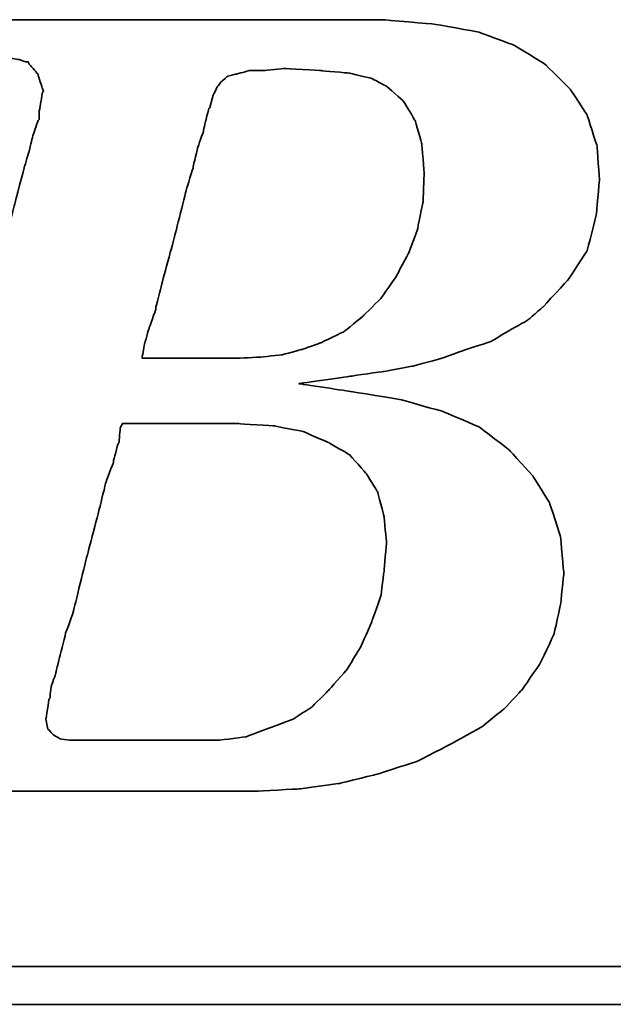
# Model space of a CAD drawing. Header units: millimetres. Extents: x 569 to 825, y -141 to -58.
# Tile 30 of 50: x 764.474 to 765.376, y -115.653 to -114.158. Entities that reach past the tile are written whole.
import ezdxf

# ---------------------------------------------------------------- set-up
doc = ezdxf.new("R2010")
doc.units = ezdxf.units.MM
doc.header["$LTSCALE"] = 0.1
doc.layers.add('DIM', color=4, linetype='CONTINUOUS')
doc.layers.add('layer 1', color=7, linetype='CONTINUOUS')

# ---------------------------------------------------------------- blocks, each defined once
blk = doc.blocks.new('TBI MOTION logo(完整正式版)')
at = {"layer": 'layer 1', "color": 22, "lineweight": 35}
for points, knots in [([(-64.65375, -6.86375), (-64.65375, -6.86375), (-64.84375, -7.29625), (-64.84375, -7.29625), (-64.84375, -7.29625), (-64.84375, -7.29625), (-64.86875, -7.34375), (-64.86875, -7.34375), (-64.86875, -7.34375), (-64.86875, -7.34375), (-64.86875, -7.36875), (-64.86875, -7.36875), (-64.86875, -7.36875), (-64.86875, -7.36875), (-65.15375, -7.65375), (-65.15375, -7.65375), (-65.15375, -7.65375), (-65.15375, -7.65375), (-65.17875, -7.65375), (-65.17875, -7.65375), (-65.17875, -7.65375), (-65.17875, -7.65375), (-65.20375, -7.67875), (-65.20375, -7.67875), (-65.20375, -7.67875), (-65.20375, -7.67875), (-65.58875, -7.87125), (-65.58875, -7.87125), (-65.58875, -7.87125), (-65.58875, -7.87125), (-65.63375, -7.87125), (-65.63375, -7.87125), (-65.63375, -7.87125), (-65.63375, -7.87125), (-65.65875, -7.89375), (-65.65875, -7.89375), (-65.65875, -7.89375), (-65.65875, -7.89375), (-66.09375, -7.94375), (-66.09375, -7.94375), (-66.09375, -7.94375), (-66.09375, -7.94375), (-66.11375, -7.94375), (-66.11375, -7.94375), (-66.11375, -7.94375), (-66.11375, -7.94375), (-66.16375, -7.94375), (-66.16375, -7.94375), (-66.16375, -7.94375), (-66.16375, -7.94375), (-66.30875, -7.94375), (-66.30875, -7.94375), (-66.30875, -7.94375), (-66.30875, -7.94375), (-66.69375, -7.94375), (-66.69375, -7.94375), (-66.69375, -7.94375), (-66.69375, -7.94375), (-67.07375, -7.94375), (-67.07375, -7.94375), (-67.07375, -7.94375), (-67.07375, -7.94375), (-67.12375, -7.94375), (-67.12375, -7.94375), (-67.12375, -7.94375), (-67.12375, -7.94375), (-67.12375, -7.96625), (-67.12375, -7.96625), (-67.12375, -7.96625), (-67.12375, -7.96625), (-67.14875, -7.99125), (-67.14875, -7.99125), (-67.14875, -7.99125), (-67.14875, -7.99125), (-67.24375, -8.34875), (-67.24375, -8.34875), (-67.24375, -8.34875), (-67.24375, -8.34875), (-67.31375, -8.68625), (-67.31375, -8.68625), (-67.31375, -8.68625), (-67.31375, -8.68625), (-67.26875, -8.68625), (-67.26875, -8.68625), (-67.26875, -8.68625), (-67.26875, -8.68625), (-67.07375, -8.68625), (-67.07375, -8.68625), (-67.07375, -8.68625), (-67.07375, -8.68625), (-66.54875, -8.68625), (-66.54875, -8.68625), (-66.54875, -8.68625), (-66.54875, -8.68625), (-65.82625, -8.68625), (-65.82625, -8.68625), (-65.82625, -8.68625), (-65.82625, -8.68625), (-65.01375, -8.68625), (-65.01375, -8.68625), (-65.01375, -8.68625), (-65.01375, -8.68625), (-64.05375, -8.68625), (-64.05375, -8.68625), (-64.05375, -8.68625), (-64.05375, -8.68625), (-62.08375, -8.68625), (-62.08375, -8.68625), (-62.08375, -8.68625), (-62.08375, -8.68625), (-60.06875, -8.68625), (-60.06875, -8.68625), (-60.06875, -8.68625), (-60.06875, -8.68625), (-59.10875, -8.68625), (-59.10875, -8.68625), (-59.10875, -8.68625), (-59.10875, -8.68625), (-58.29375, -8.68625), (-58.29375, -8.68625), (-58.29375, -8.68625), (-58.29375, -8.68625), (-57.57375, -8.68625), (-57.57375, -8.68625), (-57.57375, -8.68625), (-57.57375, -8.68625), (-57.04875, -8.68625), (-57.04875, -8.68625), (-57.04875, -8.68625), (-57.04875, -8.68625), (-56.85375, -8.68625), (-56.85375, -8.68625), (-56.85375, -8.68625), (-56.85375, -8.68625), (-56.70875, -8.68625), (-56.70875, -8.68625), (-56.70875, -8.68625), (-56.70875, -8.68625), (-56.61375, -8.68625), (-56.61375, -8.68625), (-56.61375, -8.68625), (-56.61375, -8.68625), (-56.56875, -8.68625), (-56.56875, -8.68625), (-56.56875, -8.68625), (-56.56875, -8.68625), (-55.65375, -8.63875), (-55.65375, -8.63875), (-55.65375, -8.63875), (-55.65375, -8.63875), (-54.76875, -8.51875), (-54.76875, -8.51875), (-54.76875, -8.51875), (-54.76875, -8.51875), (-53.90375, -8.30375), (-53.90375, -8.30375), (-53.90375, -8.30375), (-53.90375, -8.30375), (-53.08875, -8.03875), (-53.08875, -8.03875), (-53.08875, -8.03875), (-53.08875, -8.03875), (-52.34375, -7.65375), (-52.34375, -7.65375), (-52.34375, -7.65375), (-52.34375, -7.65375), (-51.69875, -7.29625), (-51.69875, -7.29625), (-51.69875, -7.29625), (-51.69875, -7.29625), (-51.21875, -6.91125), (-51.21875, -6.91125), (-51.21875, -6.91125), (-51.21875, -6.91125), (-50.83375, -6.50375), (-50.83375, -6.50375), (-50.83375, -6.50375), (-50.83375, -6.50375), (-50.44875, -5.94875), (-50.44875, -5.94875), (-50.44875, -5.94875), (-50.44875, -5.94875), (-50.13875, -5.30375), (-50.13875, -5.30375), (-50.13875, -5.30375), (-50.13875, -5.30375), (-49.99375, -4.65375), (-49.99375, -4.65375), (-49.99375, -4.65375), (-49.99375, -4.65375), (-49.92375, -3.98375), (-49.92375, -3.98375), (-49.92375, -3.98375), (-49.92375, -3.98375), (-49.99375, -3.19374), (-49.99375, -3.19374), (-49.99375, -3.19374), (-49.99375, -3.19374), (-50.23374, -2.44874), (-50.23374, -2.44874), (-50.23374, -2.44874), (-50.23374, -2.44874), (-50.59375, -1.87374), (-50.59375, -1.87374), (-50.59375, -1.87374), (-50.59375, -1.87374), (-51.09875, -1.31874), (-51.09875, -1.31874), (-51.09875, -1.31874), (-51.09875, -1.31874), (-51.74375, -0.81875), (-51.74375, -0.81875), (-51.74375, -0.81875), (-51.74375, -0.81875), (-52.53875, -0.48125), (-52.53875, -0.48125), (-52.53875, -0.48125), (-52.53875, -0.48125), (-53.47375, -0.21875), (-53.47375, -0.21875), (-53.47375, -0.21875), (-53.47375, -0.21875), (-54.52875, -0.04874), (-54.52875, -0.04874), (-54.52875, -0.04874), (-54.52875, -0.04874), (-55.65375, 0.12125), (-55.65375, 0.12125), (-55.65375, 0.12125), (-55.65375, 0.12125), (-54.50375, 0.28624), (-54.50375, 0.28624), (-54.50375, 0.28624), (-54.50375, 0.28624), (-53.83375, 0.38124), (-53.83375, 0.38124), (-53.83375, 0.38124), (-53.83375, 0.38124), (-53.18375, 0.50125), (-53.18375, 0.50125), (-53.18375, 0.50125), (-53.18375, 0.50125), (-52.55875, 0.66874), (-52.55875, 0.66874), (-52.55875, 0.66874), (-52.55875, 0.66874), (-52.03375, 0.86124), (-52.03375, 0.86124), (-52.03375, 0.86124), (-52.03375, 0.86124), (-51.50374, 1.03124), (-51.50374, 1.03124), (-51.50374, 1.03124), (-51.50374, 1.03124), (-51.09875, 1.27125), (-51.09875, 1.27125), (-51.09875, 1.27125), (-51.09875, 1.27125), (-50.71375, 1.48624), (-50.71375, 1.48624), (-50.71375, 1.48624), (-50.71375, 1.48624), (-50.37625, 1.77625), (-50.37625, 1.77625), (-50.37625, 1.77625), (-50.37625, 1.77625), (-49.82375, 2.37625), (-49.82375, 2.37625), (-49.82375, 2.37625), (-49.82375, 2.37625), (-49.41875, 2.99625), (-49.41875, 2.99625), (-49.41875, 2.99625), (-49.41875, 2.99625), (-49.22375, 3.76625), (-49.22375, 3.76625), (-49.22375, 3.76625), (-49.22375, 3.76625), (-49.15375, 4.50874), (-49.15375, 4.50874), (-49.15375, 4.50874), (-49.15375, 4.50874), (-49.20375, 5.25125), (-49.20375, 5.25125), (-49.20375, 5.25125), (-49.20375, 5.25125), (-49.41875, 5.92625), (-49.41875, 5.92625), (-49.41875, 5.92625), (-49.41875, 5.92625), (-49.77875, 6.47625), (-49.77875, 6.47625), (-49.77875, 6.47625), (-49.77875, 6.47625), (-50.33125, 7.02624), (-50.33125, 7.02624), (-50.33125, 7.02624), (-50.33125, 7.02624), (-51.00125, 7.43625), (-51.00125, 7.43625), (-51.00125, 7.43625), (-51.00125, 7.43625), (-51.79375, 7.72625), (-51.79375, 7.72625), (-51.79375, 7.72625), (-51.79375, 7.72625), (-52.72875, 7.89124), (-52.72875, 7.89124), (-52.72875, 7.89124), (-52.72875, 7.89124), (-53.83375, 7.98625), (-53.83375, 7.98625), (-53.83375, 7.98625), (-53.83375, 7.98625), (-53.92875, 7.98625), (-53.92875, 7.98625), (-53.92875, 7.98625), (-53.92875, 7.98625), (-54.26375, 7.98625), (-54.26375, 7.98625), (-54.26375, 7.98625), (-54.26375, 7.98625), (-54.74375, 7.98625), (-54.74375, 7.98625), (-54.74375, 7.98625), (-54.74375, 7.98625), (-55.36875, 7.98625), (-55.36875, 7.98625), (-55.36875, 7.98625), (-55.36875, 7.98625), (-56.13375, 7.98625), (-56.13375, 7.98625), (-56.13375, 7.98625), (-56.13375, 7.98625), (-56.94875, 7.98625), (-56.94875, 7.98625), (-56.94875, 7.98625), (-56.94875, 7.98625), (-58.77625, 7.98625), (-58.77625, 7.98625), (-58.77625, 7.98625), (-58.77625, 7.98625), (-60.59875, 7.98625), (-60.59875, 7.98625), (-60.59875, 7.98625), (-60.59875, 7.98625), (-61.41375, 7.98625), (-61.41375, 7.98625), (-61.41375, 7.98625), (-61.41375, 7.98625), (-62.17875, 7.98625), (-62.17875, 7.98625), (-62.17875, 7.98625), (-62.17875, 7.98625), (-62.80375, 7.98625), (-62.80375, 7.98625), (-62.80375, 7.98625), (-62.80375, 7.98625), (-63.30625, 7.98625), (-63.30625, 7.98625), (-63.30625, 7.98625), (-63.30625, 7.98625), (-63.57375, 7.98625), (-63.57375, 7.98625), (-63.57375, 7.98625), (-63.57375, 7.98625), (-63.57375, 7.96375), (-63.57375, 7.96375), (-63.57375, 7.96375), (-63.57375, 7.96375), (-63.59875, 7.94125), (-63.59875, 7.94125), (-63.59875, 7.94125), (-63.59875, 7.94125), (-63.69375, 7.55625), (-63.69375, 7.55625), (-63.69375, 7.55625), (-63.69375, 7.55625), (-63.76375, 7.24624), (-63.76375, 7.24624), (-63.76375, 7.24624), (-63.76375, 7.24624), (-63.23875, 7.24624), (-63.23875, 7.24624), (-63.23875, 7.24624), (-63.23875, 7.24624), (-62.75875, 7.24624), (-62.75875, 7.24624), (-62.75875, 7.24624), (-62.75875, 7.24624), (-62.61125, 7.24624), (-62.61125, 7.24624), (-62.61125, 7.24624), (-62.61125, 7.24624), (-62.56625, 7.24624), (-62.56625, 7.24624), (-62.56625, 7.24624), (-62.56625, 7.24624), (-62.22875, 7.24624), (-62.22875, 7.24624), (-62.22875, 7.24624), (-62.22875, 7.24624), (-62.20375, 7.24624), (-62.20375, 7.24624), (-62.20375, 7.24624), (-62.20375, 7.24624), (-62.17875, 7.21875), (-62.17875, 7.21875), (-62.17875, 7.21875), (-62.17875, 7.21875), (-61.96375, 7.17125), (-61.96375, 7.17125), (-61.96375, 7.17125), (-61.96375, 7.17125), (-61.72375, 7.12624), (-61.72375, 7.12624), (-61.72375, 7.12624), (-61.72375, 7.12624), (-61.70375, 7.12624), (-61.70375, 7.12624), (-61.70375, 7.12624), (-61.70375, 7.12624), (-61.55875, 7.07624), (-61.55875, 7.07624), (-61.55875, 7.07624), (-61.55875, 7.07624), (-61.50875, 7.07624), (-61.50875, 7.07624), (-61.50875, 7.07624), (-61.50875, 7.07624), (-61.48375, 7.02624), (-61.48375, 7.02624), (-61.48375, 7.02624), (-61.48375, 7.02624), (-61.31875, 6.83375), (-61.31875, 6.83375), (-61.31875, 6.83375), (-61.31875, 6.83375), (-61.29375, 6.81125), (-61.29375, 6.81125), (-61.29375, 6.81125), (-61.29375, 6.81125), (-61.29375, 6.78625), (-61.29375, 6.78625), (-61.29375, 6.78625), (-61.29375, 6.78625), (-61.19875, 6.50124), (-61.19875, 6.50124), (-61.19875, 6.50124), (-61.19875, 6.50124), (-61.17375, 6.45124), (-61.17375, 6.45124), (-61.17375, 6.45124), (-61.17375, 6.45124), (-61.19875, 6.40625), (-61.19875, 6.40625), (-61.19875, 6.40625), (-61.19875, 6.40625), (-61.26875, 5.99624), (-61.26875, 5.99624), (-61.26875, 5.99624), (-61.26875, 5.99624), (-61.26875, 5.85125), (-61.26875, 5.85125), (-61.26875, 5.85125), (-61.26875, 5.85125), (-61.26875, 5.82625), (-61.26875, 5.82625), (-61.26875, 5.82625), (-61.26875, 5.82625), (-61.29375, 5.80625), (-61.29375, 5.80625), (-61.29375, 5.80625), (-61.29375, 5.80625), (-61.34125, 5.66125), (-61.34125, 5.66125), (-61.34125, 5.66125), (-61.34125, 5.66125), (-61.41375, 5.44625), (-61.41375, 5.44625), (-61.41375, 5.44625), (-61.41375, 5.44625), (-61.48375, 5.15625), (-61.48375, 5.15625), (-61.48375, 5.15625), (-61.48375, 5.15625), (-61.58375, 4.82124), (-61.58375, 4.82124), (-61.58375, 4.82124), (-61.58375, 4.82124), (-61.79875, 4.00375), (-61.79875, 4.00375), (-61.79875, 4.00375), (-61.79875, 4.00375), (-62.05875, 2.99625), (-62.05875, 2.99625), (-62.05875, 2.99625), (-62.05875, 2.99625), (-62.34875, 1.91625), (-62.34875, 1.91625), (-62.34875, 1.91625), (-62.34875, 1.91625), (-62.97375, -0.41124), (-62.97375, -0.41124), (-62.97375, -0.41124), (-62.97375, -0.41124), (-63.59875, -2.75875), (-63.59875, -2.75875), (-63.59875, -2.75875), (-63.59875, -2.75875), (-63.88375, -3.86374), (-63.88375, -3.86374), (-63.88375, -3.86374), (-63.88375, -3.86374), (-64.14875, -4.82374), (-64.14875, -4.82374), (-64.14875, -4.82374), (-64.14875, -4.82374), (-64.36375, -5.64125), (-64.36375, -5.64125), (-64.36375, -5.64125), (-64.36375, -5.64125), (-64.43625, -5.97625), (-64.43625, -5.97625), (-64.43625, -5.97625), (-64.43625, -5.97625), (-64.50875, -6.28625), (-64.50875, -6.28625), (-64.50875, -6.28625), (-64.50875, -6.28625), (-64.50875, -6.30875), (-64.50875, -6.30875), (-64.50875, -6.30875), (-64.50875, -6.30875), (-64.57875, -6.50375), (-64.57875, -6.50375), (-64.57875, -6.50375), (-64.57875, -6.50375), (-64.62875, -6.69625), (-64.62875, -6.69625), (-64.62875, -6.69625), (-64.62875, -6.69625), (-64.62875, -6.76875), (-64.62875, -6.76875), (-64.62875, -6.76875), (-64.62875, -6.76875), (-64.62875, -6.81375), (-64.62875, -6.81375), (-64.62875, -6.81375), (-64.62875, -6.81375), (-64.62875, -6.83875), (-64.62875, -6.83875), (-64.62875, -6.83875), (-64.62875, -6.83875), (-64.65375, -6.86375), (-64.65375, -6.86375)], [0, 0, 0, 0, 0.00719424, 0.00719424, 0.00719424, 0.00719425, 0.01438849, 0.01438849, 0.01438849, 0.0143885, 0.02158273, 0.02158273, 0.02158273, 0.02158274, 0.02877698, 0.02877698, 0.02877698, 0.02877699, 0.03597122, 0.03597122, 0.03597122, 0.03597123, 0.04316547, 0.04316547, 0.04316547, 0.04316548, 0.05035971, 0.05035971, 0.05035971, 0.05035972, 0.05755396, 0.05755396, 0.05755396, 0.05755397, 0.0647482, 0.0647482, 0.0647482, 0.06474821, 0.07194245, 0.07194245, 0.07194245, 0.07194246, 0.07913669, 0.07913669, 0.07913669, 0.0791367, 0.08633094, 0.08633094, 0.08633094, 0.08633095, 0.09352518, 0.09352518, 0.09352518, 0.09352519, 0.10071942, 0.10071942, 0.10071942, 0.10071943, 0.10791367, 0.10791367, 0.10791367, 0.10791368, 0.11510791, 0.11510791, 0.11510791, 0.11510792, 0.12230216, 0.12230216, 0.12230216, 0.12230217, 0.1294964, 0.1294964, 0.1294964, 0.12949641, 0.13669065, 0.13669065, 0.13669065, 0.13669066, 0.14388489, 0.14388489, 0.14388489, 0.1438849, 0.15107914, 0.15107914, 0.15107914, 0.15107915, 0.15827338, 0.15827338, 0.15827338, 0.15827339, 0.16546763, 0.16546763, 0.16546763, 0.16546764, 0.17266187, 0.17266187, 0.17266187, 0.17266188, 0.17985612, 0.17985612, 0.17985612, 0.17985613, 0.18705036, 0.18705036, 0.18705036, 0.18705037, 0.1942446, 0.1942446, 0.1942446, 0.19424461, 0.20143885, 0.20143885, 0.20143885, 0.20143886, 0.20863309, 0.20863309, 0.20863309, 0.2086331, 0.21582734, 0.21582734, 0.21582734, 0.21582735, 0.22302158, 0.22302158, 0.22302158, 0.22302159, 0.23021583, 0.23021583, 0.23021583, 0.23021584, 0.23741007, 0.23741007, 0.23741007, 0.23741008, 0.24460432, 0.24460432, 0.24460432, 0.24460433, 0.25179856, 0.25179856, 0.25179856, 0.25179857, 0.25899281, 0.25899281, 0.25899281, 0.25899282, 0.26618705, 0.26618705, 0.26618705, 0.26618706, 0.27338129, 0.27338129, 0.27338129, 0.2733813, 0.28057554, 0.28057554, 0.28057554, 0.28057555, 0.28776978, 0.28776978, 0.28776978, 0.28776979, 0.29496403, 0.29496403, 0.29496403, 0.29496404, 0.30215827, 0.30215827, 0.30215827, 0.30215828, 0.30935252, 0.30935252, 0.30935252, 0.30935253, 0.31654676, 0.31654676, 0.31654676, 0.31654677, 0.32374101, 0.32374101, 0.32374101, 0.32374102, 0.33093525, 0.33093525, 0.33093525, 0.33093526, 0.3381295, 0.3381295, 0.3381295, 0.33812951, 0.34532374, 0.34532374, 0.34532374, 0.34532375, 0.35251799, 0.35251799, 0.35251799, 0.352518, 0.35971223, 0.35971223, 0.35971223, 0.35971224, 0.36690647, 0.36690647, 0.36690647, 0.36690648, 0.37410072, 0.37410072, 0.37410072, 0.37410073, 0.38129496, 0.38129496, 0.38129496, 0.38129497, 0.38848921, 0.38848921, 0.38848921, 0.38848922, 0.39568345, 0.39568345, 0.39568345, 0.39568346, 0.4028777, 0.4028777, 0.4028777, 0.40287771, 0.41007194, 0.41007194, 0.41007194, 0.41007195, 0.41726619, 0.41726619, 0.41726619, 0.4172662, 0.42446043, 0.42446043, 0.42446043, 0.42446044, 0.43165468, 0.43165468, 0.43165468, 0.43165469, 0.43884892, 0.43884892, 0.43884892, 0.43884893, 0.44604317, 0.44604317, 0.44604317, 0.44604318, 0.45323741, 0.45323741, 0.45323741, 0.45323742, 0.46043165, 0.46043165, 0.46043165, 0.46043166, 0.4676259, 0.4676259, 0.4676259, 0.46762591, 0.47482014, 0.47482014, 0.47482014, 0.47482015, 0.48201439, 0.48201439, 0.48201439, 0.4820144, 0.48920863, 0.48920863, 0.48920863, 0.48920864, 0.49640288, 0.49640288, 0.49640288, 0.49640289, 0.50359712, 0.50359712, 0.50359712, 0.50359713, 0.51079137, 0.51079137, 0.51079137, 0.51079138, 0.51798561, 0.51798561, 0.51798561, 0.51798562, 0.52517986, 0.52517986, 0.52517986, 0.52517987, 0.5323741, 0.5323741, 0.5323741, 0.53237411, 0.53956835, 0.53956835, 0.53956835, 0.53956836, 0.54676259, 0.54676259, 0.54676259, 0.5467626, 0.55395683, 0.55395683, 0.55395683, 0.55395684, 0.56115108, 0.56115108, 0.56115108, 0.56115109, 0.56834532, 0.56834532, 0.56834532, 0.56834533, 0.57553957, 0.57553957, 0.57553957, 0.57553958, 0.58273381, 0.58273381, 0.58273381, 0.58273382, 0.58992806, 0.58992806, 0.58992806, 0.58992807, 0.5971223, 0.5971223, 0.5971223, 0.59712231, 0.60431655, 0.60431655, 0.60431655, 0.60431656, 0.61151079, 0.61151079, 0.61151079, 0.6115108, 0.61870504, 0.61870504, 0.61870504, 0.61870505, 0.62589928, 0.62589928, 0.62589928, 0.62589929, 0.63309353, 0.63309353, 0.63309353, 0.63309354, 0.64028777, 0.64028777, 0.64028777, 0.64028778, 0.64748201, 0.64748201, 0.64748201, 0.64748202, 0.65467626, 0.65467626, 0.65467626, 0.65467627, 0.6618705, 0.6618705, 0.6618705, 0.66187051, 0.66906475, 0.66906475, 0.66906475, 0.66906476, 0.67625899, 0.67625899, 0.67625899, 0.676259, 0.68345324, 0.68345324, 0.68345324, 0.68345325, 0.69064748, 0.69064748, 0.69064748, 0.69064749, 0.69784173, 0.69784173, 0.69784173, 0.69784174, 0.70503597, 0.70503597, 0.70503597, 0.70503598, 0.71223022, 0.71223022, 0.71223022, 0.71223023, 0.71942446, 0.71942446, 0.71942446, 0.71942447, 0.72661871, 0.72661871, 0.72661871, 0.72661872, 0.73381295, 0.73381295, 0.73381295, 0.73381296, 0.74100719, 0.74100719, 0.74100719, 0.7410072, 0.74820144, 0.74820144, 0.74820144, 0.74820145, 0.75539568, 0.75539568, 0.75539568, 0.75539569, 0.76258993, 0.76258993, 0.76258993, 0.76258994, 0.76978417, 0.76978417, 0.76978417, 0.76978418, 0.77697842, 0.77697842, 0.77697842, 0.77697843, 0.78417266, 0.78417266, 0.78417266, 0.78417267, 0.79136691, 0.79136691, 0.79136691, 0.79136692, 0.79856115, 0.79856115, 0.79856115, 0.79856116, 0.8057554, 0.8057554, 0.8057554, 0.80575541, 0.81294964, 0.81294964, 0.81294964, 0.81294965, 0.82014388, 0.82014388, 0.82014388, 0.82014389, 0.82733813, 0.82733813, 0.82733813, 0.82733814, 0.83453237, 0.83453237, 0.83453237, 0.83453238, 0.84172662, 0.84172662, 0.84172662, 0.84172663, 0.84892086, 0.84892086, 0.84892086, 0.84892087, 0.85611511, 0.85611511, 0.85611511, 0.85611512, 0.86330935, 0.86330935, 0.86330935, 0.86330936, 0.8705036, 0.8705036, 0.8705036, 0.87050361, 0.87769784, 0.87769784, 0.87769784, 0.87769785, 0.88489209, 0.88489209, 0.88489209, 0.8848921, 0.89208633, 0.89208633, 0.89208633, 0.89208634, 0.89928058, 0.89928058, 0.89928058, 0.89928059, 0.90647482, 0.90647482, 0.90647482, 0.90647483, 0.91366906, 0.91366906, 0.91366906, 0.91366907, 0.92086331, 0.92086331, 0.92086331, 0.92086332, 0.92805755, 0.92805755, 0.92805755, 0.92805756, 0.9352518, 0.9352518, 0.9352518, 0.93525181, 0.94244604, 0.94244604, 0.94244604, 0.94244605, 0.94964029, 0.94964029, 0.94964029, 0.9496403, 0.95683453, 0.95683453, 0.95683453, 0.95683454, 0.96402878, 0.96402878, 0.96402878, 0.96402879, 0.97122302, 0.97122302, 0.97122302, 0.97122303, 0.97841727, 0.97841727, 0.97841727, 0.97841728, 0.98561151, 0.98561151, 0.98561151, 0.98561152, 0.99280576, 0.99280576, 0.99280576, 0.99280577, 1, 1, 1, 1]), ([(-57.50375, 6.35625), (-57.50375, 6.35625), (-57.57375, 6.11625), (-57.57375, 6.11625), (-57.57375, 6.11625), (-57.57375, 6.11625), (-57.57375, 6.09125), (-57.57375, 6.09125), (-57.57375, 6.09125), (-57.57375, 6.09125), (-57.59875, 6.06625), (-57.59875, 6.06625), (-57.59875, 6.06625), (-57.59875, 6.06625), (-57.64875, 5.87625), (-57.64875, 5.87625), (-57.64875, 5.87625), (-57.64875, 5.87625), (-57.71875, 5.58875), (-57.71875, 5.58875), (-57.71875, 5.58875), (-57.71875, 5.58875), (-57.71875, 5.56625), (-57.71875, 5.56625), (-57.71875, 5.56625), (-57.71875, 5.56625), (-57.83875, 5.23125), (-57.83875, 5.23125), (-57.83875, 5.23125), (-57.83875, 5.23125), (-57.93625, 4.82124), (-57.93625, 4.82124), (-57.93625, 4.82124), (-57.93625, 4.82124), (-57.93625, 4.79624), (-57.93625, 4.79624), (-57.93625, 4.79624), (-57.93625, 4.79624), (-58.07875, 4.34125), (-58.07875, 4.34125), (-58.07875, 4.34125), (-58.07875, 4.34125), (-58.34375, 3.28625), (-58.34375, 3.28625), (-58.34375, 3.28625), (-58.34375, 3.28625), (-58.62875, 2.23124), (-58.62875, 2.23124), (-58.62875, 2.23124), (-58.62875, 2.23124), (-58.74875, 1.75125), (-58.74875, 1.75125), (-58.74875, 1.75125), (-58.74875, 1.75125), (-58.74875, 1.72625), (-58.74875, 1.72625), (-58.74875, 1.72625), (-58.74875, 1.72625), (-58.89375, 1.31625), (-58.89375, 1.31625), (-58.89375, 1.31625), (-58.89375, 1.31625), (-58.98875, 0.98124), (-58.98875, 0.98124), (-58.98875, 0.98124), (-58.98875, 0.98124), (-59.03875, 0.71625), (-59.03875, 0.71625), (-59.03875, 0.71625), (-59.03875, 0.71625), (-59.03875, 0.66874), (-59.03875, 0.66874), (-59.03875, 0.66874), (-59.03875, 0.66874), (-58.91875, 0.66874), (-58.91875, 0.66874), (-58.91875, 0.66874), (-58.91875, 0.66874), (-58.53375, 0.66874), (-58.53375, 0.66874), (-58.53375, 0.66874), (-58.53375, 0.66874), (-58.10375, 0.66874), (-58.10375, 0.66874), (-58.10375, 0.66874), (-58.10375, 0.66874), (-57.66875, 0.66874), (-57.66875, 0.66874), (-57.66875, 0.66874), (-57.66875, 0.66874), (-57.33375, 0.66874), (-57.33375, 0.66874), (-57.33375, 0.66874), (-57.33375, 0.66874), (-57.09375, 0.66874), (-57.09375, 0.66874), (-57.09375, 0.66874), (-57.09375, 0.66874), (-56.99875, 0.66874), (-56.99875, 0.66874), (-56.99875, 0.66874), (-56.99875, 0.66874), (-56.49375, 0.69374), (-56.49375, 0.69374), (-56.49375, 0.69374), (-56.49375, 0.69374), (-56.01375, 0.74374), (-56.01375, 0.74374), (-56.01375, 0.74374), (-56.01375, 0.74374), (-55.58375, 0.86124), (-55.58375, 0.86124), (-55.58375, 0.86124), (-55.58375, 0.86124), (-55.17375, 1.00624), (-55.17375, 1.00624), (-55.17375, 1.00624), (-55.17375, 1.00624), (-54.67375, 1.24625), (-54.67375, 1.24625), (-54.67375, 1.24625), (-54.67375, 1.24625), (-54.26375, 1.58124), (-54.26375, 1.58124), (-54.26375, 1.58124), (-54.26375, 1.58124), (-53.87875, 1.96374), (-53.87875, 1.96374), (-53.87875, 1.96374), (-53.87875, 1.96374), (-53.54375, 2.44625), (-53.54375, 2.44625), (-53.54375, 2.44625), (-53.54375, 2.44625), (-53.27875, 2.95125), (-53.27875, 2.95125), (-53.27875, 2.95125), (-53.27875, 2.95125), (-53.08875, 3.45124), (-53.08875, 3.45124), (-53.08875, 3.45124), (-53.08875, 3.45124), (-52.96875, 4.05124), (-52.96875, 4.05124), (-52.96875, 4.05124), (-52.96875, 4.05124), (-52.94375, 4.65125), (-52.94375, 4.65125), (-52.94375, 4.65125), (-52.94375, 4.65125), (-52.99375, 5.30125), (-52.99375, 5.30125), (-52.99375, 5.30125), (-52.99375, 5.30125), (-53.13875, 5.80625), (-53.13875, 5.80625), (-53.13875, 5.80625), (-53.13875, 5.80625), (-53.39875, 6.23625), (-53.39875, 6.23625), (-53.39875, 6.23625), (-53.39875, 6.23625), (-53.75875, 6.54875), (-53.75875, 6.54875), (-53.75875, 6.54875), (-53.75875, 6.54875), (-54.07375, 6.71625), (-54.07375, 6.71625), (-54.07375, 6.71625), (-54.07375, 6.71625), (-54.57375, 6.83375), (-54.57375, 6.83375), (-54.57375, 6.83375), (-54.57375, 6.83375), (-55.17375, 6.88625), (-55.17375, 6.88625), (-55.17375, 6.88625), (-55.17375, 6.88625), (-55.96875, 6.93125), (-55.96875, 6.93125), (-55.96875, 6.93125), (-55.96875, 6.93125), (-56.39875, 6.88625), (-56.39875, 6.88625), (-56.39875, 6.88625), (-56.39875, 6.88625), (-56.42125, 6.88625), (-56.42125, 6.88625), (-56.42125, 6.88625), (-56.42125, 6.88625), (-56.73375, 6.88625), (-56.73375, 6.88625), (-56.73375, 6.88625), (-56.73375, 6.88625), (-56.99875, 6.81125), (-56.99875, 6.81125), (-56.99875, 6.81125), (-56.99875, 6.81125), (-57.02375, 6.81125), (-57.02375, 6.81125), (-57.02375, 6.81125), (-57.02375, 6.81125), (-57.18875, 6.76625), (-57.18875, 6.76625), (-57.18875, 6.76625), (-57.18875, 6.76625), (-57.30875, 6.66625), (-57.30875, 6.66625), (-57.30875, 6.66625), (-57.30875, 6.66625), (-57.40875, 6.54875), (-57.40875, 6.54875), (-57.40875, 6.54875), (-57.40875, 6.54875), (-57.50375, 6.35625), (-57.50375, 6.35625)], [0, 0, 0, 0, 0.01851852, 0.01851852, 0.01851852, 0.01851853, 0.03703704, 0.03703704, 0.03703704, 0.03703705, 0.05555556, 0.05555556, 0.05555556, 0.05555557, 0.07407407, 0.07407407, 0.07407407, 0.07407408, 0.09259259, 0.09259259, 0.09259259, 0.0925926, 0.11111111, 0.11111111, 0.11111111, 0.11111112, 0.12962963, 0.12962963, 0.12962963, 0.12962964, 0.14814815, 0.14814815, 0.14814815, 0.14814816, 0.16666667, 0.16666667, 0.16666667, 0.16666668, 0.18518519, 0.18518519, 0.18518519, 0.1851852, 0.2037037, 0.2037037, 0.2037037, 0.20370371, 0.22222222, 0.22222222, 0.22222222, 0.22222223, 0.24074074, 0.24074074, 0.24074074, 0.24074075, 0.25925926, 0.25925926, 0.25925926, 0.25925927, 0.27777778, 0.27777778, 0.27777778, 0.27777779, 0.2962963, 0.2962963, 0.2962963, 0.29629631, 0.31481481, 0.31481481, 0.31481481, 0.31481482, 0.33333333, 0.33333333, 0.33333333, 0.33333334, 0.35185185, 0.35185185, 0.35185185, 0.35185186, 0.37037037, 0.37037037, 0.37037037, 0.37037038, 0.38888889, 0.38888889, 0.38888889, 0.3888889, 0.40740741, 0.40740741, 0.40740741, 0.40740742, 0.42592593, 0.42592593, 0.42592593, 0.42592594, 0.44444444, 0.44444444, 0.44444444, 0.44444445, 0.46296296, 0.46296296, 0.46296296, 0.46296297, 0.48148148, 0.48148148, 0.48148148, 0.48148149, 0.5, 0.5, 0.5, 0.50000001, 0.51851852, 0.51851852, 0.51851852, 0.51851853, 0.53703704, 0.53703704, 0.53703704, 0.53703705, 0.55555556, 0.55555556, 0.55555556, 0.55555557, 0.57407407, 0.57407407, 0.57407407, 0.57407408, 0.59259259, 0.59259259, 0.59259259, 0.5925926, 0.61111111, 0.61111111, 0.61111111, 0.61111112, 0.62962963, 0.62962963, 0.62962963, 0.62962964, 0.64814815, 0.64814815, 0.64814815, 0.64814816, 0.66666667, 0.66666667, 0.66666667, 0.66666668, 0.68518519, 0.68518519, 0.68518519, 0.6851852, 0.7037037, 0.7037037, 0.7037037, 0.70370371, 0.72222222, 0.72222222, 0.72222222, 0.72222223, 0.74074074, 0.74074074, 0.74074074, 0.74074075, 0.75925926, 0.75925926, 0.75925926, 0.75925927, 0.77777778, 0.77777778, 0.77777778, 0.77777779, 0.7962963, 0.7962963, 0.7962963, 0.79629631, 0.81481481, 0.81481481, 0.81481481, 0.81481482, 0.83333333, 0.83333333, 0.83333333, 0.83333334, 0.85185185, 0.85185185, 0.85185185, 0.85185186, 0.87037037, 0.87037037, 0.87037037, 0.87037038, 0.88888889, 0.88888889, 0.88888889, 0.8888889, 0.90740741, 0.90740741, 0.90740741, 0.90740742, 0.92592593, 0.92592593, 0.92592593, 0.92592594, 0.94444444, 0.94444444, 0.94444444, 0.94444445, 0.96296296, 0.96296296, 0.96296296, 0.96296297, 0.98148148, 0.98148148, 0.98148148, 0.98148149, 1, 1, 1, 1]), ([(-61.03125, -6.57375), (-61.03125, -6.57375), (-61.03125, -6.67125), (-61.03125, -6.67125), (-61.03125, -6.67125), (-61.03125, -6.67125), (-61.05375, -6.69625), (-61.05375, -6.69625), (-61.05375, -6.69625), (-61.05375, -6.69625), (-61.12375, -7.12875), (-61.12375, -7.12875), (-61.12375, -7.12875), (-61.12375, -7.12875), (-61.07875, -7.34375), (-61.07875, -7.34375), (-61.07875, -7.34375), (-61.07875, -7.34375), (-60.93375, -7.48875), (-60.93375, -7.48875), (-60.93375, -7.48875), (-60.93375, -7.48875), (-60.81375, -7.55625), (-60.81375, -7.55625), (-60.81375, -7.55625), (-60.81375, -7.55625), (-60.62375, -7.58375), (-60.62375, -7.58375), (-60.62375, -7.58375), (-60.62375, -7.58375), (-60.30875, -7.58375), (-60.30875, -7.58375), (-60.30875, -7.58375), (-60.30875, -7.58375), (-59.97375, -7.58375), (-59.97375, -7.58375), (-59.97375, -7.58375), (-59.97375, -7.58375), (-59.87875, -7.58375), (-59.87875, -7.58375), (-59.87875, -7.58375), (-59.87875, -7.58375), (-59.63625, -7.58375), (-59.63625, -7.58375), (-59.63625, -7.58375), (-59.63625, -7.58375), (-58.96875, -7.58375), (-58.96875, -7.58375), (-58.96875, -7.58375), (-58.96875, -7.58375), (-58.29375, -7.58375), (-58.29375, -7.58375), (-58.29375, -7.58375), (-58.29375, -7.58375), (-58.05375, -7.58375), (-58.05375, -7.58375), (-58.05375, -7.58375), (-58.05375, -7.58375), (-57.98375, -7.58375), (-57.98375, -7.58375), (-57.98375, -7.58375), (-57.98375, -7.58375), (-57.35875, -7.58375), (-57.35875, -7.58375), (-57.35875, -7.58375), (-57.35875, -7.58375), (-56.78375, -7.50875), (-56.78375, -7.50875), (-56.78375, -7.50875), (-56.78375, -7.50875), (-56.27875, -7.31875), (-56.27875, -7.31875), (-56.27875, -7.31875), (-56.27875, -7.31875), (-55.77375, -7.12875), (-55.77375, -7.12875), (-55.77375, -7.12875), (-55.77375, -7.12875), (-55.36875, -6.86375), (-55.36875, -6.86375), (-55.36875, -6.86375), (-55.36875, -6.86375), (-55.00875, -6.50375), (-55.00875, -6.50375), (-55.00875, -6.50375), (-55.00875, -6.50375), (-54.62375, -6.06875), (-54.62375, -6.06875), (-54.62375, -6.06875), (-54.62375, -6.06875), (-54.31375, -5.56875), (-54.31375, -5.56875), (-54.31375, -5.56875), (-54.31375, -5.56875), (-54.07375, -5.01625), (-54.07375, -5.01625), (-54.07375, -5.01625), (-54.07375, -5.01625), (-53.87875, -4.46374), (-53.87875, -4.46374), (-53.87875, -4.46374), (-53.87875, -4.46374), (-53.80875, -3.91375), (-53.80875, -3.91375), (-53.80875, -3.91375), (-53.80875, -3.91375), (-53.75875, -3.31375), (-53.75875, -3.31375), (-53.75875, -3.31375), (-53.75875, -3.31375), (-53.80875, -2.75875), (-53.80875, -2.75875), (-53.80875, -2.75875), (-53.80875, -2.75875), (-53.95375, -2.20875), (-53.95375, -2.20875), (-53.95375, -2.20875), (-53.95375, -2.20875), (-54.19375, -1.82625), (-54.19375, -1.82625), (-54.19375, -1.82625), (-54.19375, -1.82625), (-54.55375, -1.41875), (-54.55375, -1.41875), (-54.55375, -1.41875), (-54.55375, -1.41875), (-55.00875, -1.15125), (-55.00875, -1.15125), (-55.00875, -1.15125), (-55.00875, -1.15125), (-55.56125, -0.91375), (-55.56125, -0.91375), (-55.56125, -0.91375), (-55.56125, -0.91375), (-56.18125, -0.79375), (-56.18125, -0.79375), (-56.18125, -0.79375), (-56.18125, -0.79375), (-56.94875, -0.74374), (-56.94875, -0.74374), (-56.94875, -0.74374), (-56.94875, -0.74374), (-56.99875, -0.74374), (-56.99875, -0.74374), (-56.99875, -0.74374), (-56.99875, -0.74374), (-57.09375, -0.74374), (-57.09375, -0.74374), (-57.09375, -0.74374), (-57.09375, -0.74374), (-57.38375, -0.74374), (-57.38375, -0.74374), (-57.38375, -0.74374), (-57.38375, -0.74374), (-57.76875, -0.74374), (-57.76875, -0.74374), (-57.76875, -0.74374), (-57.76875, -0.74374), (-58.24625, -0.74374), (-58.24625, -0.74374), (-58.24625, -0.74374), (-58.24625, -0.74374), (-58.72875, -0.74374), (-58.72875, -0.74374), (-58.72875, -0.74374), (-58.72875, -0.74374), (-59.20875, -0.74374), (-59.20875, -0.74374), (-59.20875, -0.74374), (-59.20875, -0.74374), (-59.46875, -0.74374), (-59.46875, -0.74374), (-59.46875, -0.74374), (-59.46875, -0.74374), (-59.51625, -0.83875), (-59.51625, -0.83875), (-59.51625, -0.83875), (-59.51625, -0.83875), (-59.54375, -1.15125), (-59.54375, -1.15125), (-59.54375, -1.15125), (-59.54375, -1.15125), (-59.56375, -1.17874), (-59.56375, -1.17874), (-59.56375, -1.17874), (-59.56375, -1.17874), (-59.66375, -1.55875), (-59.66375, -1.55875), (-59.66375, -1.55875), (-59.66375, -1.55875), (-59.66375, -1.58375), (-59.66375, -1.58375), (-59.66375, -1.58375), (-59.66375, -1.58375), (-59.82875, -2.01874), (-59.82875, -2.01874), (-59.82875, -2.01874), (-59.82875, -2.01874), (-59.94875, -2.52125), (-59.94875, -2.52125), (-59.94875, -2.52125), (-59.94875, -2.52125), (-60.23875, -3.62375), (-60.23875, -3.62375), (-60.23875, -3.62375), (-60.23875, -3.62375), (-60.52375, -4.77624), (-60.52375, -4.77624), (-60.52375, -4.77624), (-60.52375, -4.77624), (-60.52375, -4.79874), (-60.52375, -4.79874), (-60.52375, -4.79874), (-60.52375, -4.79874), (-60.69125, -5.25375), (-60.69125, -5.25375), (-60.69125, -5.25375), (-60.69125, -5.25375), (-60.81375, -5.73625), (-60.81375, -5.73625), (-60.81375, -5.73625), (-60.81375, -5.73625), (-60.90875, -6.11875), (-60.90875, -6.11875), (-60.90875, -6.11875), (-60.90875, -6.11875), (-60.90875, -6.14375), (-60.90875, -6.14375), (-60.90875, -6.14375), (-60.90875, -6.14375), (-61.00375, -6.40875), (-61.00375, -6.40875), (-61.00375, -6.40875), (-61.00375, -6.40875), (-61.03125, -6.57375), (-61.03125, -6.57375)], [0, 0, 0, 0, 0.01694915, 0.01694915, 0.01694915, 0.01694916, 0.03389831, 0.03389831, 0.03389831, 0.03389832, 0.05084746, 0.05084746, 0.05084746, 0.05084747, 0.06779661, 0.06779661, 0.06779661, 0.06779662, 0.08474576, 0.08474576, 0.08474576, 0.08474577, 0.10169492, 0.10169492, 0.10169492, 0.10169493, 0.11864407, 0.11864407, 0.11864407, 0.11864408, 0.13559322, 0.13559322, 0.13559322, 0.13559323, 0.15254237, 0.15254237, 0.15254237, 0.15254238, 0.16949153, 0.16949153, 0.16949153, 0.16949154, 0.18644068, 0.18644068, 0.18644068, 0.18644069, 0.20338983, 0.20338983, 0.20338983, 0.20338984, 0.22033898, 0.22033898, 0.22033898, 0.22033899, 0.23728814, 0.23728814, 0.23728814, 0.23728815, 0.25423729, 0.25423729, 0.25423729, 0.2542373, 0.27118644, 0.27118644, 0.27118644, 0.27118645, 0.28813559, 0.28813559, 0.28813559, 0.2881356, 0.30508475, 0.30508475, 0.30508475, 0.30508476, 0.3220339, 0.3220339, 0.3220339, 0.32203391, 0.33898305, 0.33898305, 0.33898305, 0.33898306, 0.3559322, 0.3559322, 0.3559322, 0.35593221, 0.37288136, 0.37288136, 0.37288136, 0.37288137, 0.38983051, 0.38983051, 0.38983051, 0.38983052, 0.40677966, 0.40677966, 0.40677966, 0.40677967, 0.42372881, 0.42372881, 0.42372881, 0.42372882, 0.44067797, 0.44067797, 0.44067797, 0.44067798, 0.45762712, 0.45762712, 0.45762712, 0.45762713, 0.47457627, 0.47457627, 0.47457627, 0.47457628, 0.49152542, 0.49152542, 0.49152542, 0.49152543, 0.50847458, 0.50847458, 0.50847458, 0.50847459, 0.52542373, 0.52542373, 0.52542373, 0.52542374, 0.54237288, 0.54237288, 0.54237288, 0.54237289, 0.55932203, 0.55932203, 0.55932203, 0.55932204, 0.57627119, 0.57627119, 0.57627119, 0.5762712, 0.59322034, 0.59322034, 0.59322034, 0.59322035, 0.61016949, 0.61016949, 0.61016949, 0.6101695, 0.62711864, 0.62711864, 0.62711864, 0.62711865, 0.6440678, 0.6440678, 0.6440678, 0.64406781, 0.66101695, 0.66101695, 0.66101695, 0.66101696, 0.6779661, 0.6779661, 0.6779661, 0.67796611, 0.69491525, 0.69491525, 0.69491525, 0.69491526, 0.71186441, 0.71186441, 0.71186441, 0.71186442, 0.72881356, 0.72881356, 0.72881356, 0.72881357, 0.74576271, 0.74576271, 0.74576271, 0.74576272, 0.76271186, 0.76271186, 0.76271186, 0.76271187, 0.77966102, 0.77966102, 0.77966102, 0.77966103, 0.79661017, 0.79661017, 0.79661017, 0.79661018, 0.81355932, 0.81355932, 0.81355932, 0.81355933, 0.83050847, 0.83050847, 0.83050847, 0.83050848, 0.84745763, 0.84745763, 0.84745763, 0.84745764, 0.86440678, 0.86440678, 0.86440678, 0.86440679, 0.88135593, 0.88135593, 0.88135593, 0.88135594, 0.89830508, 0.89830508, 0.89830508, 0.89830509, 0.91525424, 0.91525424, 0.91525424, 0.91525425, 0.93220339, 0.93220339, 0.93220339, 0.9322034, 0.94915254, 0.94915254, 0.94915254, 0.94915255, 0.96610169, 0.96610169, 0.96610169, 0.9661017, 0.98305085, 0.98305085, 0.98305085, 0.98305086, 1, 1, 1, 1]), ([(75.90875, -9.47875), (75.90875, -9.47875), (75.90875, -12.28625), (75.90875, -12.28625), (75.90875, -12.28625), (75.90875, -12.28625), (75.90875, -12.47875), (75.90875, -12.47875), (75.90875, -12.47875), (75.90875, -12.47875), (75.71625, -12.47875), (75.71625, -12.47875), (75.71625, -12.47875), (75.71625, -12.47875), (-88.32875, -12.47875), (-88.32875, -12.47875), (-88.32875, -12.47875), (-88.32875, -12.47875), (-88.32875, -13.29375), (-88.32875, -13.29375), (-88.32875, -13.29375), (-88.32875, -13.29375), (82.89125, -13.29375), (82.89125, -13.29375), (82.89125, -13.29375), (82.89125, -13.29375), (75.90875, -9.47875), (75.90875, -9.47875)], [0, 0, 0, 0, 0.14285714, 0.14285714, 0.14285714, 0.14285715, 0.28571429, 0.28571429, 0.28571429, 0.2857143, 0.42857143, 0.42857143, 0.42857143, 0.42857144, 0.57142857, 0.57142857, 0.57142857, 0.57142858, 0.71428571, 0.71428571, 0.71428571, 0.71428572, 0.85714286, 0.85714286, 0.85714286, 0.85714287, 1, 1, 1, 1])]:
    blk.add_open_spline(points, degree=3, knots=knots, dxfattribs=at)

msp = doc.modelspace()

# ---------------------------------------------------------------- block references
at = {"layer": 'DIM', "color": 7, "xscale": 0.0702681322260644, "yscale": 0.0702681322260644, "zscale": 0.0702681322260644}
msp.add_blockref('TBI MOTION logo(完整正式版)', (768.8093, -114.7191), dxfattribs=at)

doc.saveas('drawing.dxf')
